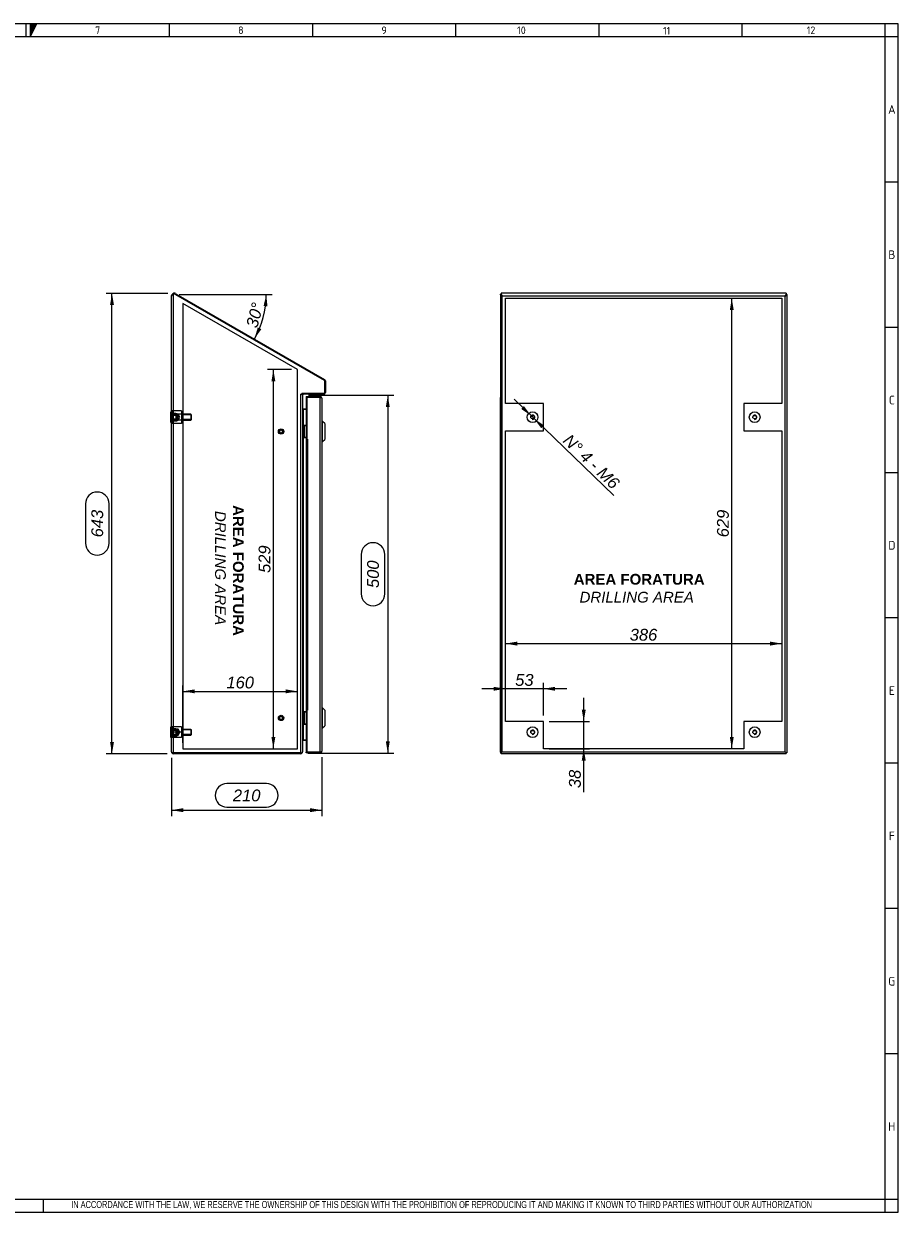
# Model space of a CAD drawing. Extents: x 6 to 412, y 11 to 288.
# Tile 4 of 4: x 209 to 412, y 11 to 288. Entities that reach past the tile are written whole.
import ezdxf
from ezdxf.enums import TextEntityAlignment as Align
from ezdxf.lldxf.tags import DXFTag

# ---------------------------------------------------------------- set-up
doc = ezdxf.new("R2010")
doc.units = 0
doc.layers.get('0').update_dxf_attribs({"linetype": 'CONTINUOUS'})
for name, color, linetype in [('_TRANSLATION', 7, 'CONTINUOUS'), ('AE00417_01', 7, 'CONTINUOUS'), ('C0000000_01', 7, 'CONTINUOUS'), ('C0000000_04', 7, 'CONTINUOUS'), ('C0000000_05', 7, 'CONTINUOUS'), ('C0000000_32', 7, 'CONTINUOUS'), ('C0000001_91', 7, 'CONTINUOUS'), ('DEFAULT', 7, 'CONTINUOUS'), ('DV2_DEFAULT', 7, 'CONTINUOUS'), ('DV3_DEFAULT', 7, 'CONTINUOUS'), ('SERRATURA_INF', 7, 'CONTINUOUS'), ('SERRATURA_SUP', 7, 'CONTINUOUS')]:
    doc.layers.add(name, color=color, linetype=linetype)
doc.styles.add('SEACAD_ARIAL', font='arial.ttf')
doc.styles.add('SEACAD_ARIALI', font='ariali.ttf')
tags = doc.linetypes.add('CENTER2', pattern=[28.575, 19.05, -3.175, 3.175, -3.175]).pattern_tags.tags
tags[10:11] = [DXFTag(74, 4), DXFTag(75, 0), DXFTag(340, '0'), DXFTag(46, 0.0), DXFTag(50, 0.0), DXFTag(44, 0.0), DXFTag(45, 0.0)]
tags[8:9] = [DXFTag(74, 4), DXFTag(75, 0), DXFTag(340, '0'), DXFTag(46, 0.0), DXFTag(50, 0.0), DXFTag(44, 0.0), DXFTag(45, 0.0)]
tags[6:7] = [DXFTag(74, 4), DXFTag(75, 0), DXFTag(340, '0'), DXFTag(46, 0.0), DXFTag(50, 0.0), DXFTag(44, 0.0), DXFTag(45, 0.0)]
tags[4:5] = [DXFTag(74, 4), DXFTag(75, 0), DXFTag(340, '0'), DXFTag(46, 0.0), DXFTag(50, 0.0), DXFTag(44, 0.0), DXFTag(45, 0.0)]
tags = doc.linetypes.add('HIDDEN2', pattern=[4.7625, 3.175, -1.5875]).pattern_tags.tags
tags[6:7] = [DXFTag(74, 4), DXFTag(75, 0), DXFTag(340, '0'), DXFTag(46, 0.0), DXFTag(50, 0.0), DXFTag(44, 0.0), DXFTag(45, 0.0)]
tags[4:5] = [DXFTag(74, 4), DXFTag(75, 0), DXFTag(340, '0'), DXFTag(46, 0.0), DXFTag(50, 0.0), DXFTag(44, 0.0), DXFTag(45, 0.0)]
doc.dimstyles.new('ISO', dxfattribs={"dimtxt": 0.458333, "dimasz": 0.458333, "dimexe": 0.229167, "dimexo": 0.229167, "dimgap": 0.114583, "dimtad": 1, "dimdec": 1, "dimlfac": 6, "dimtxsty": 'SEACAD_ARIAL', "dimsah": 1, "dimcen": 0.229167, "dimadec": 1, "dimazin": 3, "dimtfac": 0.7, "dimtdec": 3, "dimtmove": 0, "dimatfit": 3})

# ---------------------------------------------------------------- blocks, each defined once
blk = doc.blocks.new('SE1')
at = {"layer": 'AE00417_01', "color": 7, "linetype": 'HIDDEN2'}
for centre, radius in [((268.51, 192.68), 0.625), ((268.51, 192.68), 0.5), ((268.51, 192.68), 0.417), ((268.51, 192.68), 0.375), ((268.51, 126.01), 0.625), ((268.51, 126.01), 0.5), ((268.51, 126.01), 0.417), ((268.51, 126.01), 0.375)]:
    blk.add_circle(centre, radius, dxfattribs=at)
for centre in [(268.51, 192.68), (268.51, 126.01)]:
    blk.add_arc(centre, 0.398, 255, 195, dxfattribs=at)
at = {"layer": 'C0000000_01', "color": 7, "linetype": 'CONTINUOUS'}
for p, q in [((273.68, 194.01), (273.51, 194.01)), ((273.68, 194.18), (273.68, 194.18)), ((273.68, 194.01), (273.68, 194.18)), ((273.68, 194.01), (273.68, 194.18)), ((273.68, 194.01), (273.68, 191.35)), ((273.68, 194.01), (273.68, 194.01)), ((273.85, 194.01), (273.68, 194.01)), ((273.68, 191.35), (273.68, 194.01)), ((273.69, 194.18), (274.35, 194.18)), ((273.85, 194.01), (273.85, 191.35)), ((273.51, 191.35), (273.68, 191.35)), ((273.68, 191.35), (273.68, 191.35)), ((273.68, 191.35), (273.85, 191.35)), ((273.68, 191.18), (273.68, 191.35)), ((273.68, 191.18), (273.68, 191.35)), ((273.68, 191.18), (273.68, 191.18)), ((274.35, 191.18), (273.69, 191.18)), ((273.68, 127.35), (273.51, 127.35)), ((273.68, 127.51), (273.68, 127.51)), ((273.68, 127.35), (273.68, 127.51)), ((273.68, 127.35), (273.68, 127.51)), ((273.68, 127.35), (273.68, 124.68)), ((273.68, 127.35), (273.68, 127.35)), ((273.85, 127.35), (273.68, 127.35)), ((273.68, 124.68), (273.68, 127.35)), ((273.69, 127.51), (274.35, 127.51)), ((273.85, 127.35), (273.85, 124.68)), ((273.51, 124.68), (273.68, 124.68)), ((273.68, 124.68), (273.68, 124.68)), ((273.68, 124.68), (273.85, 124.68)), ((273.68, 124.51), (273.68, 124.68)), ((273.68, 124.51), (273.68, 124.68)), ((273.68, 124.51), (273.68, 124.51)), ((274.35, 124.51), (273.69, 124.51))]:
    blk.add_line(p, q, dxfattribs=at)
for centre, radius, start, end in [((273.68, 194.01), 0.167, 90, 180), ((274.84, 176.3), 17.74, 91.5928, 93.2082), ((273.68, 191.35), 0.167, 180, 270), ((274.84, 208.99), 17.67, 266.7855, 268.4113), ((273.68, 127.35), 0.167, 90, 180), ((274.84, 109.64), 17.74, 91.5928, 93.2082), ((273.68, 124.68), 0.167, 180, 270), ((274.84, 142.32), 17.67, 266.7855, 268.4113)]:
    blk.add_arc(centre, radius, start, end, dxfattribs=at)
for points in [[(273.85, 194.01), (273.85, 194.18), (273.68, 194.18)], [(273.68, 191.18), (273.85, 191.18), (273.85, 191.35)], [(273.85, 127.35), (273.85, 127.51), (273.68, 127.51)], [(273.68, 124.51), (273.85, 124.51), (273.85, 124.68)]]:
    blk.add_rational_spline(points, [1, 0.707106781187, 1], degree=2, dxfattribs=at)
at = {"layer": 'C0000000_04', "color": 7, "linetype": 'HIDDEN2'}
for p, q in [((243.21, 197.46), (243.21, 196.74)), ((245.38, 197.46), (243.21, 197.46)), ((243.21, 196.85), (244.38, 196.85)), ((243.21, 196.74), (243.21, 195.29)), ((245.38, 196.74), (243.21, 196.74)), ((244.38, 196.71), (243.21, 196.71)), ((244.38, 195.18), (244.38, 196.85)), ((244.55, 196.71), (244.38, 196.71)), ((244.55, 195.32), (244.55, 196.71)), ((244.97, 196.01), (244.55, 196.71)), ((245.38, 197.46), (245.38, 196.74)), ((245.38, 196.74), (245.38, 195.29)), ((247.55, 196.68), (245.38, 196.68)), ((247.67, 196.55), (245.38, 196.55)), ((247.55, 196.68), (247.55, 195.35)), ((247.71, 196.51), (247.55, 196.68)), ((247.71, 195.51), (247.71, 196.51)), ((243.21, 195.32), (244.38, 195.32)), ((243.21, 195.29), (243.21, 194.57)), ((245.38, 195.29), (243.21, 195.29)), ((243.21, 195.18), (244.38, 195.18)), ((245.38, 194.57), (243.21, 194.57)), ((244.38, 195.32), (244.55, 195.32)), ((244.55, 195.32), (244.97, 196.01)), ((247.67, 195.48), (245.38, 195.48)), ((245.38, 195.35), (247.55, 195.35)), ((245.38, 195.29), (245.38, 194.57)), ((247.55, 195.35), (247.71, 195.51)), ((243.21, 123.93), (243.21, 122.68)), ((245.38, 123.93), (243.21, 123.93)), ((243.21, 123.51), (244.38, 123.51)), ((244.38, 123.38), (243.21, 123.38)), ((243.21, 122.68), (243.21, 121.43)), ((245.38, 122.68), (243.21, 122.68)), ((243.21, 121.98), (244.38, 121.98)), ((243.21, 121.85), (244.38, 121.85)), ((244.38, 121.85), (244.38, 123.51)), ((244.55, 123.38), (244.38, 123.38)), ((244.38, 121.98), (244.55, 121.98)), ((244.55, 121.98), (244.55, 123.38)), ((244.97, 122.68), (244.55, 123.38)), ((244.55, 121.98), (244.97, 122.68)), ((245.38, 123.93), (245.38, 122.68)), ((247.55, 123.35), (245.38, 123.35)), ((247.67, 123.22), (245.38, 123.22)), ((245.38, 122.68), (245.38, 121.43)), ((247.67, 122.14), (245.38, 122.14)), ((245.38, 122.01), (247.55, 122.01)), ((247.55, 123.35), (247.55, 122.01)), ((247.71, 123.18), (247.55, 123.35)), ((247.55, 122.01), (247.71, 122.18)), ((247.71, 122.18), (247.71, 123.18)), ((245.38, 121.43), (243.21, 121.43))]:
    blk.add_line(p, q, dxfattribs=at)
at = {"layer": 'C0000000_05', "color": 7, "linetype": 'CONTINUOUS'}
for p, q in [((242.85, 194.76), (242.85, 197.26)), ((243.01, 197.26), (242.85, 197.26)), ((242.85, 194.76), (243.01, 194.76)), ((242.85, 121.43), (242.85, 123.93)), ((243.01, 123.93), (242.85, 123.93)), ((242.85, 121.43), (243.01, 121.43))]:
    blk.add_line(p, q, dxfattribs=at)
at = {"layer": 'C0000000_05', "color": 7, "linetype": 'HIDDEN2'}
for p, q in [((244.18, 196.51), (242.85, 196.51)), ((244.18, 196.42), (242.85, 196.42)), ((244.01, 196.85), (243.01, 196.85)), ((243.01, 196.69), (244.17, 196.69)), ((244.01, 196.85), (244.01, 195.18)), ((244.18, 196.68), (244.01, 196.85)), ((244.18, 195.35), (244.18, 196.68)), ((242.85, 195.6), (244.18, 195.6)), ((244.18, 195.51), (242.85, 195.51)), ((243.01, 195.33), (244.17, 195.33)), ((243.01, 195.18), (244.01, 195.18)), ((244.01, 195.18), (244.18, 195.35)), ((244.18, 123.18), (242.85, 123.18)), ((244.18, 123.09), (242.85, 123.09)), ((242.85, 122.27), (244.18, 122.27)), ((244.18, 122.18), (242.85, 122.18)), ((244.01, 123.51), (243.01, 123.51)), ((243.01, 123.36), (244.17, 123.36)), ((243.01, 122), (244.17, 122)), ((243.01, 121.85), (244.01, 121.85)), ((244.01, 123.51), (244.01, 121.85)), ((244.18, 123.35), (244.01, 123.51)), ((244.01, 121.85), (244.18, 122.01)), ((244.18, 122.01), (244.18, 123.35))]:
    blk.add_line(p, q, dxfattribs=at)
at = {"layer": 'C0000000_32', "color": 7, "linetype": 'CONTINUOUS'}
for p, q in [((274.35, 200.85), (274.35, 200.65)), ((274.35, 200.85), (277.6, 200.85)), ((274.35, 200.65), (277.6, 200.65)), ((274.55, 200.61), (274.35, 200.61)), ((274.35, 200.61), (274.35, 190.88)), ((274.55, 200.65), (275.97, 200.65)), ((277.6, 200.61), (274.55, 200.61)), ((274.55, 190.88), (274.55, 200.61)), ((275.97, 200.65), (276.47, 200.65)), ((275.97, 200.61), (275.97, 200.65)), ((276.47, 200.65), (276.47, 200.61)), ((277.6, 200.85), (277.6, 200.65)), ((277.96, 200.65), (277.6, 200.65)), ((277.6, 200.61), (277.96, 200.61)), ((277.6, 118.08), (277.6, 200.61)), ((278.02, 200.43), (278.02, 118.26)), ((274.55, 190.88), (274.35, 190.88)), ((274.69, 190.88), (274.55, 190.88)), ((274.69, 190.88), (274.69, 190.85)), ((274.69, 190.85), (274.36, 190.85)), ((274.36, 190.85), (274.36, 127.85)), ((274.69, 190.85), (274.69, 190.85)), ((274.69, 190.85), (274.69, 127.85)), ((274.55, 127.81), (274.35, 127.81)), ((274.35, 127.81), (274.35, 118.08)), ((274.36, 127.85), (274.69, 127.85)), ((274.55, 118.08), (274.55, 127.81)), ((274.55, 127.81), (274.69, 127.81)), ((274.69, 127.85), (274.69, 127.85)), ((274.69, 127.85), (274.69, 127.81)), ((274.55, 118.08), (274.35, 118.08)), ((274.35, 117.85), (274.35, 118.05)), ((277.6, 118.05), (274.35, 118.05)), ((277.6, 117.85), (274.35, 117.85)), ((274.55, 118.08), (277.6, 118.08)), ((274.55, 118.05), (275.97, 118.05)), ((275.97, 118.05), (275.97, 118.08)), ((276.47, 118.05), (275.97, 118.05)), ((276.47, 118.08), (276.47, 118.05)), ((277.6, 118.08), (277.96, 118.08)), ((277.96, 118.05), (277.6, 118.05)), ((277.6, 117.85), (277.6, 118.05))]:
    blk.add_line(p, q, dxfattribs=at)
for centre, radius, start, end in [((274.55, 200.65), 0.2, 179.9047, 189.4813), ((274.55, 200.65), 0.000333, 90, 270), ((277.6, 200.43), 0.417, 31.3323, 90), ((277.6, 200.43), 0.217, 57.7958, 90), ((277.6, 200.43), 0.417, 0, 31.3323), ((274.55, 118.05), 0.2, 170.5187, 180.0953), ((274.55, 118.05), 0.000333, 90, 270), ((277.6, 118.26), 0.217, 270, 302.2042), ((277.6, 118.26), 0.417, 270, 328.6677), ((277.6, 118.26), 0.417, 328.6677, 0)]:
    blk.add_arc(centre, radius, start, end, dxfattribs=at)
for centre, start_param, end_param in [((277.6, 200.43), 3.141593, 3.688444), ((277.6, 118.26), 2.594742, 3.141593)]:
    blk.add_ellipse(centre, major_axis=(-0.417, 0), ratio=0.846154, start_param=start_param, end_param=end_param, dxfattribs=at)
at = {"layer": 'C0000001_91', "color": 7, "linetype": 'CONTINUOUS'}
for p, q in [((243.01, 118.1), (243.01, 224.16)), ((243.16, 224.59), (243.42, 224.59)), ((243.43, 224.59), (243.43, 117.88)), ((278.64, 204.56), (243.8, 224.68)), ((243.96, 224.59), (278.54, 204.63)), ((244.06, 224.76), (278.64, 204.8)), ((278.64, 204.56), (278.64, 201.55)), ((278.65, 204.44), (278.65, 201.76)), ((278.85, 204.44), (278.85, 201.76)), ((273.1, 201.36), (273.31, 201.36)), ((273.1, 117.88), (273.1, 201.36)), ((273.1, 201.36), (273.1, 201.36)), ((273.38, 201.36), (273.1, 201.36)), ((278.64, 201.55), (273.31, 201.55)), ((273.31, 201.36), (273.31, 201.55)), ((273.58, 201.29), (273.45, 201.44)), ((273.51, 201.13), (273.51, 118.11)), ((278.43, 201.55), (273.73, 201.55)), ((278.43, 201.35), (273.73, 201.35)), ((273.73, 197.88), (273.51, 197.88)), ((273.73, 197.88), (274.35, 197.88)), ((273.73, 194.18), (273.73, 197.88)), ((274.35, 197.88), (273.73, 197.88)), ((273.73, 127.51), (273.73, 191.19)), ((273.73, 120.82), (273.73, 124.53)), ((273.73, 120.82), (273.51, 120.82)), ((274.35, 120.82), (273.73, 120.82)), ((273.73, 120.81), (274.35, 120.81)), ((243.07, 117.88), (243.43, 117.88)), ((243.43, 117.88), (243.07, 117.88)), ((243.43, 117.88), (273.1, 117.88)), ((273.1, 117.88), (243.43, 117.88)), ((273.1, 117.68), (243.43, 117.68)), ((273.1, 117.88), (273.38, 117.88)), ((273.29, 117.88), (273.38, 117.79)), ((273.51, 118.11), (273.51, 118.1))]:
    blk.add_line(p, q, dxfattribs=at)
for centre, radius, start, end in [((243.71, 224.16), 0.7, 141.7868, 180), ((243.71, 224.16), 0.7, 60, 141.7868), ((243.85, 223.68), 1, 92.7146, 114.7177), ((243.71, 224.16), 0.5, 60, 64.3546), ((278.43, 204.44), 0.417, 0, 60), ((278.43, 204.44), 0.217, 53.3828, 60), ((278.43, 204.44), 0.217, 0, 7.1112), ((273.73, 201.13), 0.417, 132.1579, 147.3667), ((273.73, 201.13), 0.417, 90, 132.1579), ((273.73, 201.13), 0.217, 132.1579, 179.9999), ((273.73, 201.13), 0.217, 90, 132.1579), ((278.43, 201.76), 0.417, 270, 0), ((278.43, 201.76), 0.217, 270, 277.1112), ((278.43, 201.76), 0.217, 352.8888, 0), ((273.73, 198.1), 0.217, 180, 270), ((273.73, 120.6), 0.217, 90, 180), ((243.43, 118.1), 0.417, 180, 211.3323), ((243.43, 118.1), 0.417, 211.3323, 270), ((273.1, 118.1), 0.217, 270, 273.1786), ((273.1, 118.1), 0.417, 270, 312.1579), ((273.1, 118.1), 0.417, 312.1579, 360)]:
    blk.add_arc(centre, radius, start, end, dxfattribs=at)
blk.add_ellipse((243.43, 118.1), major_axis=(0.417, 0), ratio=0.998462, start_param=3.141593, end_param=3.688444, dxfattribs=at)
for points, knots in [([(243.01, 224.16), (243.01, 224.2), (243.02, 224.25), (243.04, 224.34), (243.07, 224.38), (243.14, 224.45), (243.18, 224.48), (243.29, 224.54), (243.36, 224.57), (243.43, 224.59)], [0, 0, 0, 0, 0.25, 0.25, 0.5, 0.5, 0.75, 0.75, 1, 1, 1, 1]), ([(273.51, 201.13), (273.51, 201.17), (273.5, 201.21), (273.45, 201.28), (273.42, 201.32), (273.38, 201.36)], [0, 0, 0, 0, 0.5, 0.5, 1, 1, 1, 1]), ([(273.38, 117.88), (273.42, 117.92), (273.45, 117.96), (273.5, 118.04), (273.51, 118.07), (273.51, 118.11)], [0, 0, 0, 0, 0.5, 0.5, 1, 1, 1, 1])]:
    blk.add_open_spline(points, degree=3, knots=knots, dxfattribs=at)
at = {"layer": 'DV2_DEFAULT', "color": 7, "linetype": 'CENTER2'}
for p, q in [((245.68, 222.48), (245.68, 118.85)), ((272.35, 207.09), (245.68, 222.48)), ((272.35, 118.85), (272.35, 207.09)), ((245.68, 118.85), (272.35, 118.85))]:
    blk.add_line(p, q, dxfattribs=at)
at = {"layer": 'SERRATURA_INF', "color": 7, "linetype": 'CONTINUOUS'}
for p, q in [((278.18, 128.35), (278.02, 128.35)), ((278.18, 123.68), (278.18, 128.35)), ((278.68, 127.85), (278.18, 128.35)), ((278.68, 127.85), (278.68, 124.18)), ((278.02, 123.68), (278.18, 123.68)), ((278.18, 123.68), (278.68, 124.18))]:
    blk.add_line(p, q, dxfattribs=at)
at = {"layer": 'SERRATURA_SUP', "color": 7, "linetype": 'CONTINUOUS'}
for p, q in [((278.18, 195.01), (278.02, 195.01)), ((278.18, 190.35), (278.18, 195.01)), ((278.68, 194.51), (278.18, 195.01)), ((278.68, 194.51), (278.68, 190.85)), ((278.02, 190.35), (278.18, 190.35)), ((278.18, 190.35), (278.68, 190.85))]:
    blk.add_line(p, q, dxfattribs=at)
blk = doc.blocks.new('SE2')
at = {"layer": 'C0000000_05', "color": 7, "linetype": 'CONTINUOUS'}
for centre, radius in [((327.03, 196.01), 1.25), ((327.03, 196.01), 0.41), ((378.7, 196.01), 1.25), ((378.7, 196.01), 0.41), ((327.03, 122.68), 1.25), ((327.03, 122.68), 0.41), ((378.7, 122.68), 1.25), ((378.7, 122.68), 0.41)]:
    blk.add_circle(centre, radius, dxfattribs=at)
for centre in [(327.03, 196.01), (378.7, 196.01), (327.03, 122.68), (378.7, 122.68)]:
    blk.add_arc(centre, 0.5, 255, 195, dxfattribs=at)
at = {"layer": 'C0000000_32', "color": 7, "linetype": 'CONTINUOUS'}
for p, q in [((319.51, 200.61), (319.51, 118.08)), ((319.51, 200.61), (319.53, 200.61)), ((319.51, 118.08), (319.53, 118.08)), ((319.58, 117.85), (319.58, 117.88)), ((319.58, 117.85), (319.73, 117.85)), ((319.9, 118.05), (319.9, 118.05)), ((385.83, 118.05), (385.83, 118.05)), ((386, 117.85), (386.11, 117.85)), ((386.11, 117.85), (386.11, 117.88))]:
    blk.add_line(p, q, dxfattribs=at)
at = {"layer": 'C0000001_91', "color": 7, "linetype": 'CONTINUOUS'}
for p, q in [((319.53, 224.59), (319.53, 224.68)), ((319.73, 224.68), (319.53, 224.68)), ((319.73, 224.59), (319.53, 224.59)), ((319.53, 224.59), (319.53, 117.88)), ((319.73, 224.86), (319.73, 224.59)), ((386, 224.86), (319.73, 224.86)), ((319.73, 224.59), (319.73, 224.68)), ((319.73, 224.59), (319.95, 224.16)), ((385.78, 224.16), (319.95, 224.16)), ((319.95, 118.1), (319.95, 224.16)), ((386, 224.59), (385.78, 224.16)), ((385.78, 118.1), (385.78, 224.16)), ((386, 224.86), (386, 224.59)), ((386, 224.68), (386.2, 224.68)), ((386, 224.59), (386, 224.68)), ((386, 224.59), (386.2, 224.59)), ((386.2, 224.59), (386.2, 224.68)), ((386.2, 224.59), (386.2, 117.88)), ((319.53, 117.88), (319.73, 117.88)), ((319.73, 117.88), (319.95, 118.1)), ((319.73, 117.88), (319.95, 118.1)), ((319.9, 118.05), (319.73, 117.88)), ((319.73, 117.88), (319.73, 117.88)), ((319.73, 117.68), (319.73, 117.88)), ((319.73, 117.88), (319.73, 117.88)), ((386, 117.68), (319.73, 117.68)), ((319.95, 118.1), (385.78, 118.1)), ((386, 117.88), (385.78, 118.1)), ((386, 117.88), (385.78, 118.1)), ((385.83, 118.05), (386, 117.88)), ((386, 117.68), (386, 117.88)), ((386.2, 117.88), (386, 117.88)), ((386, 117.88), (386, 117.88)), ((386, 117.88), (386, 117.88))]:
    blk.add_line(p, q, dxfattribs=at)
for points, knots in [([(319.95, 224.16), (319.94, 224.17), (319.93, 224.19), (319.9, 224.21), (319.88, 224.24), (319.85, 224.27), (319.83, 224.29), (319.8, 224.32), (319.77, 224.34), (319.75, 224.37), (319.72, 224.39), (319.68, 224.42), (319.63, 224.47), (319.58, 224.51), (319.56, 224.53), (319.54, 224.56), (319.53, 224.57), (319.53, 224.59), (319.53, 224.59)], [0, 0, 0, 0, 0.045088, 0.090684, 0.1368, 0.183444, 0.230624, 0.278345, 0.326608, 0.375412, 0.424755, 0.474631, 0.601452, 0.731372, 0.797527, 0.864375, 0.931879, 1, 1, 1, 1]), ([(385.78, 224.16), (385.82, 224.2), (385.86, 224.25), (385.95, 224.34), (386, 224.38), (386.08, 224.45), (386.12, 224.48), (386.18, 224.54), (386.2, 224.57), (386.2, 224.59)], [0, 0, 0, 0, 0.25, 0.25, 0.5, 0.5, 0.75, 0.75, 1, 1, 1, 1]), ([(385.87, 224.33), (385.87, 224.34), (385.88, 224.36), (385.9, 224.38), (385.92, 224.42), (385.95, 224.47), (385.97, 224.51), (385.99, 224.54), (386, 224.57), (386, 224.58), (386, 224.59)], [0.3555372, 0.3555372, 0.3555372, 0.3555372, 0.3971881, 0.4609001, 0.5238544, 0.6473664, 0.7677918, 0.8464616, 0.9238438, 1, 1, 1, 1])]:
    blk.add_open_spline(points, degree=3, knots=knots, dxfattribs=at)
at = {"layer": 'DV3_DEFAULT', "color": 7, "linetype": 'CENTER2'}
for p, q in [((320.7, 199.18), (320.7, 223.69)), ((320.7, 223.69), (385.03, 223.69)), ((385.03, 223.69), (385.03, 199.18)), ((329.53, 199.18), (320.7, 199.18)), ((329.53, 192.85), (329.53, 199.18)), ((385.03, 199.18), (376.2, 199.18)), ((376.2, 199.18), (376.2, 192.85)), ((320.7, 125.18), (320.7, 192.85)), ((320.7, 192.85), (329.53, 192.85)), ((376.2, 192.85), (385.03, 192.85)), ((385.03, 192.85), (385.03, 125.18)), ((329.53, 125.18), (320.7, 125.18)), ((329.53, 118.85), (329.53, 125.18)), ((385.03, 125.18), (376.2, 125.18)), ((376.2, 125.18), (376.2, 118.85)), ((376.2, 118.85), (329.53, 118.85))]:
    blk.add_line(p, q, dxfattribs=at)
blk = doc.blocks.new('DMBLK285')
at = {"layer": 'DEFAULT', "linetype": 'CONTINUOUS'}
for points in [[(248.43, 132.65), (245.68, 132.2), (248.43, 131.74)], [(269.6, 132.65), (269.6, 131.74), (272.35, 132.2)]]:
    blk.add_hatch(color=7, dxfattribs=at).paths.add_polyline_path(points)
at = {"layer": 'DEFAULT', "color": 7, "linetype": 'CONTINUOUS'}
for p, q in [((245.68, 120.22), (245.68, 133.57)), ((272.35, 120.22), (272.35, 133.57)), ((245.68, 132.2), (272.35, 132.2))]:
    blk.add_line(p, q, dxfattribs=at)
at = {"layer": 'DEFAULT', "color": 7, "linetype": 'CONTINUOUS', "style": 'SEACAD_ARIALI'}
blk.add_text('160', height=2.75, dxfattribs=at).set_placement((255.8, 135.63), align=Align.TOP_LEFT)
blk = doc.blocks.new('DMBLK286')
at = {"layer": 'DEFAULT', "linetype": 'CONTINUOUS'}
for points in [[(372.91, 220.94), (373.83, 220.94), (373.37, 223.69)], [(372.91, 121.6), (373.37, 118.85), (373.83, 121.6)]]:
    blk.add_hatch(color=7, dxfattribs=at).paths.add_polyline_path(points)
at = {"layer": 'DEFAULT', "color": 7, "linetype": 'CONTINUOUS'}
blk.add_line((373.37, 118.85), (373.37, 223.69), dxfattribs=at)
at = {"layer": 'DEFAULT', "color": 7, "linetype": 'CONTINUOUS', "style": 'SEACAD_ARIALI'}
blk.add_text('629', height=2.75, rotation=90, dxfattribs=at).set_placement((369.93, 168.06), align=Align.TOP_LEFT)
blk = doc.blocks.new('DMBLK287')
at = {"layer": 'DEFAULT', "linetype": 'CONTINUOUS'}
for points in [[(323.45, 143.77), (320.7, 143.31), (323.45, 142.85)], [(382.28, 143.77), (382.28, 142.85), (385.03, 143.31)]]:
    blk.add_hatch(color=7, dxfattribs=at).paths.add_polyline_path(points)
at = {"layer": 'DEFAULT', "color": 7, "linetype": 'CONTINUOUS'}
blk.add_line((320.7, 143.31), (385.03, 143.31), dxfattribs=at)
at = {"layer": 'DEFAULT', "color": 7, "linetype": 'CONTINUOUS', "style": 'SEACAD_ARIALI'}
blk.add_text('386', height=2.75, dxfattribs=at).set_placement((349.63, 146.75), align=Align.TOP_LEFT)
blk = doc.blocks.new('DMBLK290')
at = {"layer": 'DEFAULT', "linetype": 'CONTINUOUS'}
for points in [[(266.27, 204.34), (267.18, 204.34), (266.72, 207.09)], [(266.27, 121.6), (266.72, 118.85), (267.18, 121.6)]]:
    blk.add_hatch(color=7, dxfattribs=at).paths.add_polyline_path(points)
at = {"layer": 'DEFAULT', "color": 7, "linetype": 'CONTINUOUS'}
for p, q in [((270.97, 207.09), (265.35, 207.09)), ((266.72, 118.85), (266.72, 207.09))]:
    blk.add_line(p, q, dxfattribs=at)
at = {"layer": 'DEFAULT', "color": 7, "linetype": 'CONTINUOUS', "style": 'SEACAD_ARIALI'}
blk.add_text('529', height=2.75, rotation=90, dxfattribs=at).set_placement((263.29, 159.76), align=Align.TOP_LEFT)
blk = doc.blocks.new('DMBLK293')
at = {"layer": 'DEFAULT', "linetype": 'CONTINUOUS'}
for points in [[(339.39, 127.93), (338.47, 127.93), (338.93, 125.18)], [(339.39, 116.1), (338.93, 118.85), (338.47, 116.1)]]:
    blk.add_hatch(color=7, dxfattribs=at).paths.add_polyline_path(points)
at = {"layer": 'DEFAULT', "color": 7, "linetype": 'CONTINUOUS'}
for p, q in [((338.93, 108.71), (338.93, 130.68)), ((330.91, 125.18), (340.3, 125.18)), ((330.91, 118.85), (340.3, 118.85))]:
    blk.add_line(p, q, dxfattribs=at)
at = {"layer": 'DEFAULT', "color": 7, "linetype": 'CONTINUOUS', "style": 'SEACAD_ARIALI'}
blk.add_text('38', height=2.75, rotation=90, dxfattribs=at).set_placement((335.49, 109.67), align=Align.TOP_LEFT)
blk = doc.blocks.new('DMBLK294')
at = {"layer": 'DEFAULT', "linetype": 'CONTINUOUS'}
for points in [[(317.95, 133.25), (317.95, 132.34), (320.7, 132.8)], [(332.28, 133.25), (329.53, 132.8), (332.28, 132.34)]]:
    blk.add_hatch(color=7, dxfattribs=at).paths.add_polyline_path(points)
at = {"layer": 'DEFAULT', "color": 7, "linetype": 'CONTINUOUS'}
for p, q in [((335.03, 132.8), (315.2, 132.8)), ((320.7, 126.56), (320.7, 134.17)), ((329.53, 126.56), (329.53, 134.17))]:
    blk.add_line(p, q, dxfattribs=at)
at = {"layer": 'DEFAULT', "color": 7, "linetype": 'CONTINUOUS', "style": 'SEACAD_ARIALI'}
blk.add_text('53', height=2.75, dxfattribs=at).set_placement((322.98, 136.23), align=Align.TOP_LEFT)
blk = doc.blocks.new('DMBLK295')
at = {"layer": 'DEFAULT', "linetype": 'CONTINUOUS'}
for points in [[(325.01, 198.6), (324.37, 197.94), (326.67, 196.36)], [(329.69, 194.09), (327.39, 195.67), (329.05, 193.43)]]:
    blk.add_hatch(color=7, dxfattribs=at).paths.add_polyline_path(points)
at = {"layer": 'DEFAULT', "color": 7, "linetype": 'CONTINUOUS'}
for p, q in [((322.71, 200.18), (327.39, 195.67)), ((327.39, 195.67), (345.96, 177.77))]:
    blk.add_line(p, q, dxfattribs=at)
at = {"layer": 'DEFAULT', "color": 7, "linetype": 'CONTINUOUS', "style": 'SEACAD_ARIALI'}
blk.add_text('N° 4 - M6', height=2.75, rotation=316.0609, dxfattribs=at).set_placement((335.82, 192.32), align=Align.TOP_LEFT)
blk = doc.blocks.new('DMBLK296')
at = {"layer": 'DEFAULT', "linetype": 'CONTINUOUS'}
for points in [[(245.76, 104.08), (245.76, 105), (243.01, 104.54)], [(275.27, 104.08), (278.02, 104.54), (275.27, 105)]]:
    blk.add_hatch(color=7, dxfattribs=at).paths.add_polyline_path(points)
at = {"layer": 'DEFAULT', "color": 7, "linetype": 'CONTINUOUS'}
for p, q in [((243.01, 116.72), (243.01, 103.16)), ((278.02, 116.89), (278.02, 103.16)), ((265.1, 110.73), (255.93, 110.73)), ((255.93, 105.23), (265.1, 105.23)), ((243.01, 104.54), (278.02, 104.54))]:
    blk.add_line(p, q, dxfattribs=at)
for centre, start, end in [((255.93, 107.98), 90, 270), ((265.1, 107.98), 270, 90)]:
    blk.add_arc(centre, 2.75, start, end, dxfattribs=at)
at = {"layer": 'DEFAULT', "color": 7, "linetype": 'CONTINUOUS', "style": 'SEACAD_ARIALI'}
blk.add_text('210', height=2.75, dxfattribs=at).set_placement((257.31, 109.35), align=Align.TOP_LEFT)
blk = doc.blocks.new('DMBLK297')
at = {"layer": 'DEFAULT', "linetype": 'CONTINUOUS'}
for points in [[(228.72, 222.09), (229.64, 222.09), (229.18, 224.84)], [(228.72, 120.43), (229.18, 117.68), (229.64, 120.43)]]:
    blk.add_hatch(color=7, dxfattribs=at).paths.add_polyline_path(points)
at = {"layer": 'DEFAULT', "color": 7, "linetype": 'CONTINUOUS'}
for p, q in [((242.21, 224.84), (227.81, 224.84)), ((229.18, 117.68), (229.18, 224.84)), ((223, 175.85), (223, 166.68)), ((228.5, 166.68), (228.5, 175.85)), ((242.05, 117.68), (227.81, 117.68))]:
    blk.add_line(p, q, dxfattribs=at)
for centre, start, end in [((225.75, 175.85), 0, 180), ((225.75, 166.68), 180, 0)]:
    blk.add_arc(centre, 2.75, start, end, dxfattribs=at)
at = {"layer": 'DEFAULT', "color": 7, "linetype": 'CONTINUOUS', "style": 'SEACAD_ARIALI'}
blk.add_text('643', height=2.75, rotation=90, dxfattribs=at).set_placement((224.37, 168.05), align=Align.TOP_LEFT)
blk = doc.blocks.new('DMBLK298')
at = {"layer": 'DEFAULT', "linetype": 'CONTINUOUS'}
for points in [[(265.35, 221.82), (265.08, 224.59), (264.44, 221.88)], [(263.1, 216.9), (262.3, 214.23), (263.93, 216.5)]]:
    blk.add_hatch(color=7, dxfattribs=at).paths.add_polyline_path(points)
at = {"layer": 'DEFAULT', "color": 7, "linetype": 'CONTINUOUS'}
blk.add_line((244.84, 224.59), (266.45, 224.59), dxfattribs=at)
blk.add_arc((244.36, 224.59), 20.71, 330, 0, dxfattribs=at)
at = {"layer": 'DEFAULT', "color": 7, "linetype": 'CONTINUOUS', "style": 'SEACAD_ARIALI'}
blk.add_text('30°', height=2.75, rotation=75, dxfattribs=at).set_placement((260.3, 217.31), align=Align.TOP_LEFT)
blk = doc.blocks.new('DMBLK299')
at = {"layer": 'DEFAULT', "linetype": 'CONTINUOUS'}
for points in [[(293.8, 198.38), (293.34, 201.13), (292.89, 198.38)], [(293.8, 120.54), (292.89, 120.54), (293.34, 117.79)]]:
    blk.add_hatch(color=7, dxfattribs=at).paths.add_polyline_path(points)
at = {"layer": 'DEFAULT', "color": 7, "linetype": 'CONTINUOUS'}
for p, q in [((274.89, 201.13), (294.72, 201.13)), ((293.34, 201.13), (293.34, 117.79)), ((287.16, 164.04), (287.16, 154.88)), ((292.66, 154.88), (292.66, 164.04)), ((274.75, 117.79), (294.72, 117.79))]:
    blk.add_line(p, q, dxfattribs=at)
for centre, start, end in [((289.91, 164.04), 0, 180), ((289.91, 154.88), 180, 0)]:
    blk.add_arc(centre, 2.75, start, end, dxfattribs=at)
at = {"layer": 'DEFAULT', "color": 7, "linetype": 'CONTINUOUS', "style": 'SEACAD_ARIALI'}
blk.add_text('500', height=2.75, rotation=90, dxfattribs=at).set_placement((288.53, 156.25), align=Align.TOP_LEFT)

msp = doc.modelspace()

# ---------------------------------------------------------------- hatches: boundary and pattern name
at = {"linetype": 'CONTINUOUS'}
msp.add_hatch(color=7, dxfattribs=at).paths.add_polyline_path([(210.173, 287.588), (210.173, 284.56), (211.687, 287.588)])

# ---------------------------------------------------------------- linework, layer by layer
at = {"color": 7, "linetype": 'CONTINUOUS'}
for p, q in [((412.092, 287.588), (6.234, 287.588)), ((209.163, 287.588), (209.163, 284.56)), ((242.48, 287.588), (242.48, 284.56)), ((275.797, 287.588), (275.797, 284.56)), ((309.113, 287.588), (309.113, 284.56)), ((342.43, 287.588), (342.43, 284.56)), ((375.747, 287.588), (375.747, 284.56)), ((412.092, 10.959), (412.092, 287.588)), ((412.092, 250.738), (409.063, 250.738)), ((412.092, 216.917), (409.063, 216.917)), ((412.092, 183.095), (409.063, 183.095)), ((412.092, 149.274), (409.063, 149.274)), ((412.092, 115.452), (409.063, 115.452)), ((412.092, 81.631), (409.063, 81.631)), ((412.092, 47.809), (409.063, 47.809)), ((213.272, 10.954), (213.272, 13.983)), ((6.234, 10.959), (412.092, 10.959))]:
    msp.add_line(p, q, dxfattribs=at)
msp.add_lwpolyline([(210.173, 287.588), (210.173, 284.56), (211.687, 287.588), (210.173, 287.588)], dxfattribs=at)
at = {"layer": 'DEFAULT', "color": 7, "linetype": 'CONTINUOUS'}
for p, q in [((409.063, 10.959), (409.063, 287.588)), ((412.092, 284.56), (6.234, 284.56)), ((6.234, 13.988), (412.092, 13.988))]:
    msp.add_line(p, q, dxfattribs=at)

# ---------------------------------------------------------------- block references
at = {"layer": 'DEFAULT'}
for name in ['SE1', 'SE2']:
    msp.add_blockref(name, (0, 0), dxfattribs=at)

# ---------------------------------------------------------------- texts
for s, insert, char_height, width, attachment_point in [('{\\fSolid Edge ANSI|b0||i0||c0|p34;\\C7;\\H1.766793;\\W1.;7}', (225.852, 285.196), 1.76679, 1.98765, 8), ('{\\fSolid Edge ANSI|b0||i0||c0|p34;\\C7;\\H1.766793;\\W1.;8}', (259.168, 285.196), 1.76679, 1.98765, 8), ('{\\fSolid Edge ANSI|b0||i0||c0|p34;\\C7;\\H1.766793;\\W1.;9}', (292.485, 285.196), 1.76679, 1.98765, 8), ('{\\fSolid Edge ANSI|b0||i0||c0|p34;\\C7;\\H1.766793;\\W1.;10}', (324.438, 285.196), 1.76679, 11.1986, 8), ('{\\fSolid Edge ANSI|b0||i0||c0|p34;\\C7;\\H1.766793;\\W1.;11}', (358.218, 285.073), 1.76679, 10.09104, 8), ('{\\fSolid Edge ANSI|b0||i0||c0|p34;\\C7;\\H1.766793;\\W1.;12}', (391.814, 285.196), 1.76679, 8.86043, 8), ('{\\fSolid Edge ANSI|b0||i0||c0|p34;\\C7;\\H2.019192;\\W1.;A}', (410.612, 266.645), 2.01919, 2.2716, 8), ('{\\fSolid Edge ANSI|b0||i0||c0|p34;\\C7;\\H2.019192;\\W1.;B}', (410.616, 232.824), 2.01919, 2.524, 8), ('{\\fSolid Edge ANSI|b0||i0||c0|p34;\\C7;\\H2.019192;\\W1.;C}', (410.614, 199.002), 2.01919, 2.3978, 8), ('{\\fSolid Edge ANSI|b0||i0||c0|p34;\\C7;\\H2.019192;\\W1.;D}', (410.616, 165.181), 2.01919, 2.524, 8), ('{\\fSolid Edge ANSI|b0||i0||c0|p34;\\C7;\\H2.019192;\\W1.;E}', (410.614, 131.359), 2.01919, 2.3978, 8), ('{\\fSolid Edge ANSI|b0||i0||c0|p34;\\C7;\\H2.019192;\\W1.;F}', (410.612, 97.538), 2.01919, 2.2716, 8), ('{\\fSolid Edge ANSI|b0||i0||c0|p34;\\C7;\\H2.019192;\\W1.;G}', (410.586, 63.716), 2.01919, 2.5871, 8), ('{\\fSolid Edge ANSI|b0||i0||c0|p34;\\C7;\\H2.019192;\\W1.;H}', (410.588, 29.895), 2.01919, 2.7133, 8), ('{\\fArial Narrow|b0||i0||c0|p34;\\C7;\\H1.6;\\W0.94;IN ACCORDANCE WITH THE LAW, WE RESERVE THE OWNERSHIP OF THIS DESIGN WITH THE PROHIBITION OF REPRODUCING IT AND MAKING IT KNOWN TO THIRD PARTIES WITHOUT OUR AUTHORIZATION}', (219.688, 11.652), 1.6, 181.99571, 7)]:
    msp.add_mtext(s, dxfattribs=dict(insert=insert, char_height=char_height, width=width, attachment_point=attachment_point))
at = {"layer": '_TRANSLATION', "insert": (256.475, 160.904), "char_height": 3, "width": 34.96354, "attachment_point": 5, "rotation": 270}
msp.add_mtext('{\\fArial|b0||i0||c0|p34;\\C7;\\H3.;\\W1.; }{\\fArial|b1||i0||c0|p34;\\C7;\\H2.5;\\W1.;AREA FORATURA \\P}{\\fArial|b0||i1||c0|p34;\\C7;\\H2.5;\\W1.;DRILLING AREA}', dxfattribs=at)
at = {"layer": '_TRANSLATION', "insert": (351.246, 156.185), "char_height": 3, "width": 34.96354, "attachment_point": 5}
msp.add_mtext('{\\fArial|b0||i0||c0|p34;\\C7;\\H3.;\\W1.; }{\\fArial|b1||i0||c0|p34;\\C7;\\H2.5;\\W1.;AREA FORATURA \\P}{\\fArial|b0||i1||c0|p34;\\C7;\\H2.5;\\W1.;DRILLING AREA}', dxfattribs=at)

# ---------------------------------------------------------------- dimensions: what is measured, and where the dimension line sits
at = {"layer": 'DEFAULT', "color": 7, "linetype": 'CONTINUOUS'}
for base, p1, p2, angle, override, picture, middle, dimtype in [((229.183, 117.681), (243.43, 117.681), (243.581, 224.844), 89.91924, {"dimtxt": 2.75, "dimasz": 2.75, "dimexe": 1.375, "dimexo": 1.375, "dimgap": 0.6875, "dimcen": 1.375}, 'DMBLK297', (229.183, 171.263), 161), ((373.367, 223.69), (376.199, 118.848), (385.033, 223.69), 90, {"dimtxt": 2.75, "dimasz": 2.75, "dimexe": 1.375, "dimexo": 1.375, "dimgap": 0.6875, "dimdec": 0, "dimcen": 1.375}, 'DMBLK286', (373.367, 171.269), 160), ((266.724, 118.848), (272.346, 118.848), (272.346, 207.087), 90, {"dimtxt": 2.75, "dimasz": 2.75, "dimexe": 1.375, "dimexo": 1.375, "dimgap": 0.6875, "dimdec": 0, "dimcen": 1.375}, 'DMBLK290', (266.724, 162.967), 161), ((293.3436, 201.1306), (273.5129, 201.1306), (273.3759, 117.7892), 269.90581, {"dimtxt": 2.75, "dimasz": 2.75, "dimexe": 1.375, "dimexo": 1.375, "dimgap": 0.6875, "dimcen": 1.375}, 'DMBLK299', (293.3436, 159.4599), 161), ((320.699, 143.311), (320.699, 125.181), (385.033, 125.181), 0, {"dimtxt": 2.75, "dimasz": 2.75, "dimexe": 1.375, "dimexo": 1.375, "dimgap": 0.6875, "dimdec": 0, "dimcen": 1.375}, 'DMBLK287', (352.866, 143.311), 161), ((245.68, 132.195), (245.68, 118.848), (272.346, 118.848), 0, {"dimtxt": 2.75, "dimasz": 2.75, "dimexe": 1.375, "dimexo": 1.375, "dimgap": 0.6875, "dimcen": 1.375}, 'DMBLK285', (259.013, 132.195), 161), ((338.929, 118.848), (329.533, 118.848), (329.533, 125.181), 90, {"dimtxt": 2.75, "dimasz": 2.75, "dimexe": 1.375, "dimexo": 1.375, "dimgap": 0.6875, "dimcen": 1.375}, 'DMBLK293', (338.929, 114.914), 161), ((243.013, 104.538), (243.013, 118.098), (278.016, 118.265), 0.27281, {"dimtxt": 2.75, "dimasz": 2.75, "dimexe": 1.375, "dimexo": 1.375, "dimgap": 0.6875, "dimcen": 1.375}, 'DMBLK296', (260.515, 104.538), 161)]:
    dim = msp.add_linear_dim(base=base, p1=p1, p2=p2, angle=angle, text='\\A1;<>', dimstyle='ISO', override=override, dxfattribs=at)
    dim.commit()
    dim.dimension.update_dxf_attribs({"geometry": picture, "text_midpoint": middle, "dimtype": dimtype})
dim = msp.add_angular_dim_2l(base=(264.371, 219.229), line1=((244.363, 224.59), (243.163, 224.59)), line2=((244.363, 224.59), (278.638, 204.801)), text='\\A1;<>', dimstyle='ISO', override={"dimtxt": 2.75, "dimasz": 2.75, "dimexe": 1.375, "dimexo": 1.375, "dimgap": 0.6875, "dimcen": 1.375, "dimtolj": 1}, dxfattribs=at)
dim.commit()
dim.dimension.update_dxf_attribs({"geometry": 'DMBLK298', "text_midpoint": (264.371, 219.229), "dimtype": 162})
dim = msp.add_diameter_dim_2p(p1=(326.673, 196.361), p2=(327.393, 195.667), text='\\A1;N° 4 - M6{}', dimstyle='ISO', override={"dimtxt": 2.75, "dimasz": 2.75, "dimexe": 1.375, "dimexo": 1.375, "dimgap": 0.6875, "dimcen": 1.375, "dimtmove": 1, "dimtolj": 1}, dxfattribs=at)
dim.commit()
dim.dimension.update_dxf_attribs({"geometry": 'DMBLK295', "text_midpoint": (332.738, 190.516), "dimtype": 163})
dim = msp.add_linear_dim(base=(320.699, 132.797), p1=(329.533, 125.181), p2=(320.699, 125.181), text='\\A1;<>', dimstyle='ISO', override={"dimtxt": 2.75, "dimasz": 2.75, "dimexe": 1.375, "dimexo": 1.375, "dimgap": 0.6875, "dimcen": 1.375}, dxfattribs=at)
dim.commit()
dim.dimension.update_dxf_attribs({"geometry": 'DMBLK294', "text_midpoint": (325.116, 132.797), "dimtype": 160})

doc.saveas('drawing.dxf')
